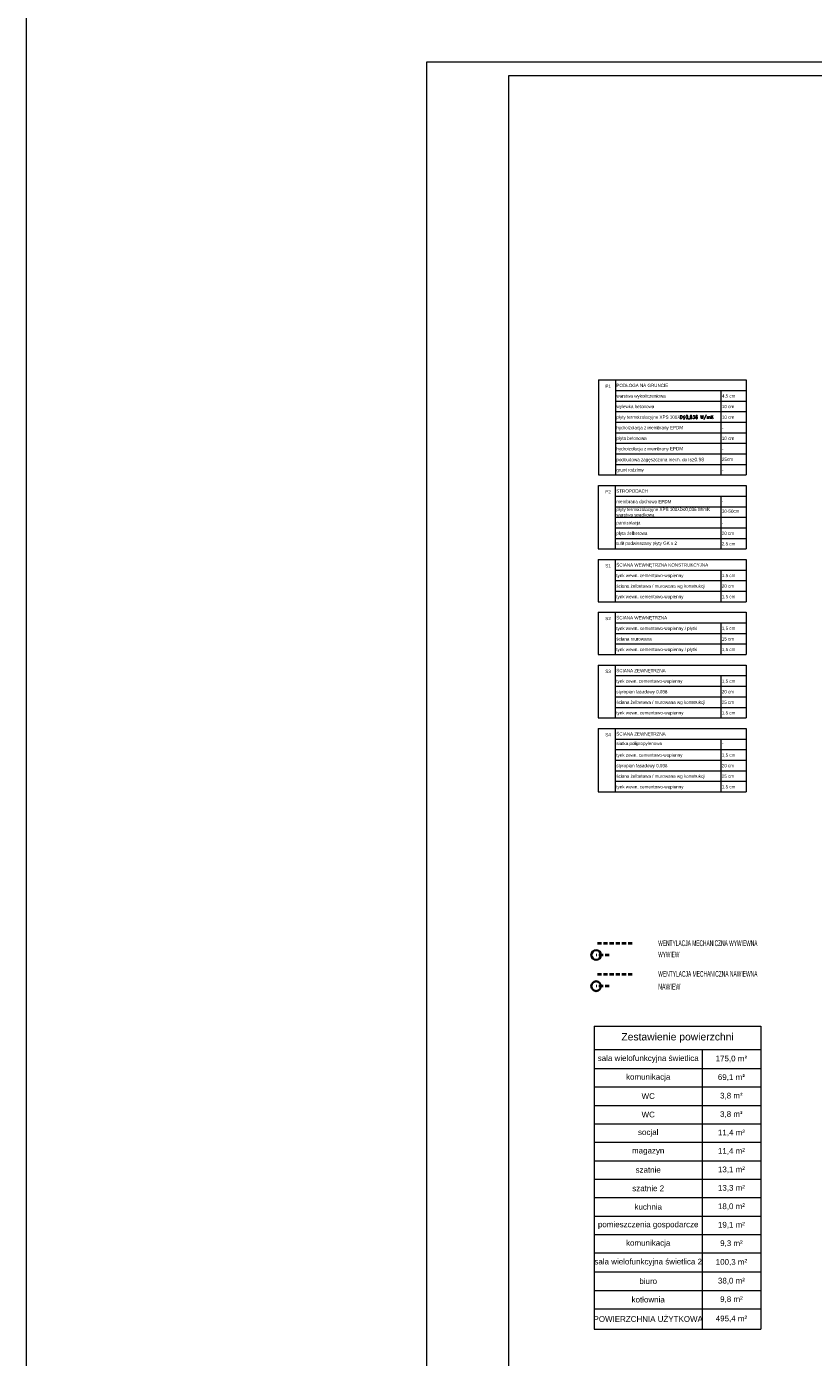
# Model space of a CAD drawing. Header units: millimetres. Extents: x -115268 to 140687, y -37779 to 24471.
# Tile 152 of 256: x 75002 to 77440, y -17125 to -13000. Entities that reach past the tile are written whole.
import ezdxf
from ezdxf.enums import TextEntityAlignment as Align

# ---------------------------------------------------------------- set-up
doc = ezdxf.new("R2010")
doc.units = ezdxf.units.MM
doc.linetypes.add('DASHED', pattern=[19.05, 12.7, -6.35])
doc.layers.get('0').update_dxf_attribs({"lineweight": 9})
for name, color, linetype, lineweight in [('A_CIENKA', 7, 'Continuous', 9), ('A_HATCH', 8, 'Continuous', 9), ('A_KONSTRUKCJA', 3, 'Continuous', 25), ('\x9dciany', 7, 'Continuous', 9)]:
    doc.layers.add(name, color=color, linetype=linetype, lineweight=lineweight)
doc.layers.add('A_WYMIAR', color=253, linetype='Continuous', lineweight=5, transparency=0.2)
doc.styles.add('Arial', font='arial.ttf')
doc.styles.add('Arial CE', font='arial.ttf')

# ---------------------------------------------------------------- blocks, each defined once
blk = doc.blocks.new('*T181')
at = {"layer": 'A_CIENKA', "color": 0, "linetype": 'ByBlock', "lineweight": -2, "ltscale": 0.5, "transparency": 16777216}
for p, q in [((0, 0), (516, 0)), ((0, 0), (0, -939.2)), ((516, 0), (516, -939.2)), ((0, -72.4), (516, -72.4)), ((334, -72.4), (334, -939.2)), ((0, -131), (516, -131)), ((0, -188.2), (516, -188.2)), ((0, -245.4), (516, -245.4)), ((0, -302.6), (516, -302.6)), ((0, -359.8), (516, -359.8)), ((0, -416.9), (516, -416.9)), ((0, -474.1), (516, -474.1)), ((0, -531.3), (516, -531.3)), ((0, -588.5), (516, -588.5)), ((0, -645.7), (516, -645.7)), ((0, -702.9), (516, -702.9)), ((0, -761.8), (516, -761.8)), ((0, -819), (516, -819)), ((0, -876.2), (516, -876.2)), ((0, -939.2), (516, -939.2))]:
    blk.add_line(p, q, dxfattribs=at)
at = {"layer": 'A_CIENKA', "color": 0, "ltscale": 0.5, "transparency": 16777216, "attachment_point": 5, "style": 'Arial'}
for s, insert, char_height, width in [('Zestawienie powierzchni', (258, -36.2), 22.874, 504.547), ('sala wielofunkcyjna świetlica', (167, -101.7), 17.678, 322.595), ('175,0 m{\\fISOCPEUR|b0|i0|c0|p34;²}', (425, -101.7), 17.678, 170.515), ('komunikacja', (167, -159.6), 17.678, 322.595), ('69,1 m{\\fISOCPEUR|b0|i0|c0|p34;²}', (425, -159.6), 17.678, 170.515), ('WC', (167, -216.8), 17.68, 322.595), ('3,8 m{\\fISOCPEUR|b0|i0|c0|p34;²}', (425, -216.8), 17.678, 170.515), ('WC', (167, -274), 17.68, 322.595), ('3,8 m{\\fISOCPEUR|b0|i0|c0|p34;²}', (425, -274), 17.678, 170.515), ('socjal', (167, -331.2), 17.68, 322.595), ('11,4 m²', (425, -331.2), 17.68, 170.515), ('magazyn', (167, -388.3), 17.68, 322.595), ('11,4 m²', (425, -388.3), 17.68, 170.515), ('szatnie', (167, -445.5), 17.68, 322.595), ('13,1 m²', (425, -445.5), 17.68, 170.515), ('szatnie 2', (167, -502.7), 17.68, 322.595), ('13,3 m²', (425, -502.7), 17.68, 170.515), ('kuchnia', (167, -559.9), 17.68, 322.595), ('18,0 m²', (425, -559.9), 17.68, 170.515), ('pomieszczenia gospodarcze', (167, -617.1), 17.678, 322.595), ('19,1 m²', (425, -617.1), 17.68, 170.515), ('9,3 m²', (425, -674.3), 17.68, 170.515), ('komunikacja', (167, -674.3), 17.678, 322.595), ('sala wielofunkcyjna świetlica 2 ', (167, -732.3), 17.678, 322.595), ('100,3 m²', (425, -732.3), 17.68, 170.515), ('biuro', (167, -790.4), 17.68, 322.595), ('38,0 m²', (425, -790.4), 17.68, 170.515), ('kotłownia', (167, -847.6), 17.68, 322.595), ('9,8 m²', (425, -847.6), 17.68, 170.515), ('POWIERZCHNIA UŻYTKOWA', (167, -907.7), 17.678, 322.595), ('495,4 m²', (425, -907.7), 17.68, 170.515)]:
    blk.add_mtext(s, dxfattribs=dict(at, insert=insert, char_height=char_height, width=width))

msp = doc.modelspace()

# ---------------------------------------------------------------- linework, layer by layer
at = {"layer": 'A_CIENKA', "color": 1}
msp.add_lwpolyline([(76241.76855, -13109.67311), (82181.76855, -13109.67311), (82181.76855, -17310.10169), (76241.76855, -17310.10169), (76241.76855, -13109.67311)], dxfattribs=at)
at = {"layer": 'A_CIENKA'}
msp.add_lwpolyline([(76496.33997, -13152.10169), (82133.42001, -13152.10169), (82133.42001, -17267.67311), (76496.33997, -17267.67311)], close=True, dxfattribs=at)
at = {"layer": 'A_HATCH'}
for p, q in [((76773.70362, -14095.46999), (76773.70362, -14390.10192)), ((76773.70362, -14095.46999), (77232.3135, -14095.46999)), ((76826.42735, -14095.46999), (76826.42735, -14390.10192)), ((77232.3135, -14095.46999), (77232.3135, -14390.10192)), ((76826.42735, -14128.20687), (77232.3135, -14128.20687)), ((77153.4406, -14128.20687), (77153.4406, -14390.10192)), ((76826.42735, -14160.94375), (77232.3135, -14160.94375)), ((76826.42735, -14193.68063), (77232.3135, -14193.68063)), ((76826.42735, -14226.41751), (77232.3135, -14226.41751)), ((76826.42735, -14226.41751), (77232.3135, -14226.41751)), ((76826.42735, -14259.15439), (77232.3135, -14259.15439)), ((76826.42735, -14291.89127), (77232.3135, -14291.89127)), ((76826.42735, -14324.62816), (77232.3135, -14324.62816)), ((76773.70362, -14390.10192), (77232.3135, -14390.10192)), ((76826.42735, -14357.36504), (77232.3135, -14357.36504)), ((76773.3095, -14422.8388), (76773.3095, -14619.26008)), ((76773.70362, -14422.8388), (77232.3135, -14422.8388)), ((76826.03323, -14422.8388), (76826.03323, -14619.26008)), ((77231.91937, -14422.8388), (77231.91937, -14619.26008)), ((76826.03323, -14455.57568), (77231.91937, -14455.57568)), ((77153.04648, -14455.57568), (77153.04648, -14619.26008)), ((76826.03323, -14488.31256), (77231.91937, -14488.31256)), ((76826.03323, -14521.04944), (77231.91937, -14521.04944)), ((76826.03323, -14553.78632), (77231.91937, -14553.78632)), ((76826.03323, -14586.5232), (77231.91937, -14586.5232)), ((76773.3095, -14619.26008), (77231.91937, -14619.26008)), ((76773.3095, -14651.99696), (77231.91937, -14651.99696)), ((76773.3095, -14651.99696), (76773.3095, -14782.94448)), ((76826.03323, -14651.99696), (76826.03323, -14782.94448)), ((77231.91937, -14651.99696), (77231.91937, -14782.94448)), ((76826.03323, -14684.73384), (77231.91937, -14684.73384)), ((76826.03323, -14717.47072), (77231.91937, -14717.47072)), ((77153.04648, -14684.73384), (77153.04648, -14782.94448)), ((76826.03323, -14750.2076), (77231.91937, -14750.2076)), ((76773.3095, -14782.94448), (77231.91937, -14782.94448)), ((76773.3095, -14782.94448), (77231.91937, -14782.94448)), ((76773.3095, -14815.68136), (77231.91937, -14815.68136)), ((76773.3095, -14815.68136), (76773.3095, -14946.62889)), ((76826.03323, -14815.68136), (76826.03323, -14946.62889)), ((76826.03323, -14848.41824), (77231.91937, -14848.41824)), ((77153.04648, -14848.41824), (77153.04648, -14946.62889)), ((77231.91937, -14815.68136), (77231.91937, -14946.62889)), ((76826.03323, -14881.15512), (77231.91937, -14881.15512)), ((76826.03323, -14913.89201), (77231.91937, -14913.89201)), ((76773.3095, -14946.62889), (77231.91937, -14946.62889)), ((76773.3095, -14946.62889), (77231.91937, -14946.62889)), ((76773.3095, -14979.36577), (76773.3095, -15143.05017)), ((76773.3095, -14979.36577), (77231.91937, -14979.36577)), ((76826.03323, -14979.36577), (76826.03323, -15143.05017)), ((76826.03323, -14979.36577), (77231.91937, -14979.36577)), ((76826.03323, -15012.10265), (77231.91937, -15012.10265)), ((77153.04648, -15012.10265), (77153.04648, -15143.05017)), ((77231.91937, -14979.36577), (77231.91937, -15143.05017)), ((76826.03323, -15044.83953), (77231.91937, -15044.83953)), ((76826.03323, -15077.57641), (77231.91937, -15077.57641)), ((76826.03323, -15110.31329), (77231.91937, -15110.31329)), ((76773.3095, -15143.05017), (77231.91937, -15143.05017)), ((76773.3095, -15175.78705), (76773.3095, -15372.20833)), ((76773.3095, -15175.78705), (77231.91937, -15175.78705)), ((76826.03323, -15175.78705), (76826.03323, -15372.20833)), ((77231.91937, -15175.78705), (77231.91937, -15372.20833)), ((76826.03323, -15208.52393), (77231.91937, -15208.52393)), ((77153.04648, -15208.52393), (77153.04648, -15372.20833)), ((76826.03323, -15241.26081), (77231.91937, -15241.26081)), ((76826.03323, -15273.99769), (77231.91937, -15273.99769)), ((76826.03323, -15306.73457), (77231.91937, -15306.73457)), ((76826.03323, -15339.47145), (77231.91937, -15339.47145)), ((76773.3095, -15372.20833), (77231.91937, -15372.20833))]:
    msp.add_line(p, q, dxfattribs=at)
at = {"layer": 'A_KONSTRUKCJA', "color": 5, "linetype": 'DASHED', "lineweight": 40}
for p, q in [((76878.52722, -15842.24845), (76764.42915, -15842.24845)), ((76807.35873, -15878.07492), (76766.92867, -15878.07492))]:
    msp.add_line(p, q, dxfattribs=at)
at = {"layer": 'A_KONSTRUKCJA', "color": 1, "linetype": 'DASHED', "lineweight": 40}
for p, q in [((76878.52722, -15938.7298), (76764.42915, -15938.7298)), ((76807.35873, -15974.55627), (76766.92867, -15974.55627))]:
    msp.add_line(p, q, dxfattribs=at)
at = {"layer": 'A_WYMIAR', "ltscale": 0.5}
msp.add_lwpolyline([(75001.66638, -8273.99488), (84775.72609, -8273.99488), (84775.72609, -19207.16521), (75001.66638, -19207.16521)], close=True, dxfattribs=at)
at = {"layer": 'A_WYMIAR', "color": 5, "lineweight": 35}
msp.add_circle((76766.92867, -15878.07492), 15, dxfattribs=at)
at = {"layer": 'A_WYMIAR', "color": 1, "lineweight": 35}
msp.add_circle((76766.92867, -15974.55627), 15, dxfattribs=at)

# ---------------------------------------------------------------- block references
msp.add_blockref('*T181', (76761.25645, -16098.61864))

# ---------------------------------------------------------------- texts
at = {"layer": 'A_HATCH', "char_height": 10, "attachment_point": 1, "style": 'Arial'}
for s, heights, insert in [('PODŁOGA NA GRUNCIE', [0], (76829.75183, -14107.49818)), ('P1', [0], (76795.61165, -14109.88337)), ('warstwa wykończeniowa ', [0], (76829.75183, -14140.23506)), ('4,5 cm', [0], (77156.76509, -14140.23506)), ('wylewka betonowa ', [0], (76829.75183, -14172.97194)), ('10 cm', [0], (77156.76509, -14172.97194)), ('płyty termoizolacyjne XPS 100λ{\\Fromans|c238;D\\Fromans|c0;≤\\Fromans|c238;0,036 W/mK}', [0], (76829.75183, -14205.70882)), ('10 cm', [0], (77156.76509, -14205.70882)), ('hydroizolacja z membrany EPDM', [0], (76829.75183, -14238.4457)), ('płyta betonowa', [0], (76829.75183, -14271.18258)), ('-', [0], (77156.76509, -14238.4457)), ('10 cm', [0], (77156.76509, -14271.18258)), ('hydroizolacja z membrany EPDM', [0], (76829.83673, -14303.77559)), ('-', [0], (77156.84998, -14303.77559)), ('podbudowa zagęszczona mech. do Is{\\H1.08333x;≥0.98}', [0], (76829.75183, -14336.65634)), ('25cm', [0], (77156.76509, -14336.65634)), ('grunt rodzimy', [0], (76829.75183, -14369.39322)), ('-', [0], (77156.76509, -14369.39322)), ('STROPODACH', [0], (76829.35771, -14434.86698)), ('P2', [9.22219], (76795.21753, -14437.25218)), ('membrana dachowa EPDM', [0], (76829.35771, -14467.60386)), ('-', [0], (77156.37097, -14467.60386)), ('płyty termoizolacyjne XPS 100λD≤0,036 W/mK\\Pwarstwa spadkowa', [0], (76829.72266, -14491.82543)), ('30-50cm', [0], (77156.73591, -14497.33682)), ('paroizolacja', [0], (76829.35771, -14533.07762)), ('-', [0], (77156.37097, -14533.07762)), ('sufit podwieszany płyty GK x 2', [0], (76827.80385, -14596.6236)), ('płyta żelbetowa', [0], (76829.35771, -14565.8145)), ('20 cm', [0], (77156.37097, -14565.8145)), ('2,5 cm', [0], (77156.37097, -14598.55138)), ('S1', [0], (76795.21753, -14666.41034)), ('ŚCIANA WEWNĘTRZNA KONSTRUKCYJNA', [0], (76829.35771, -14664.02515)), ('tynk wewn. cementowo-wapienny', [0], (76829.35771, -14696.76203)), ('1,5 cm', [0], (77156.37097, -14696.76203)), ('tynk wewn. cementowo-wapienny', [0], (76829.35771, -14762.23579)), ('ściana żelbetowa / murowana wg konstrukcji', [0], (76829.35771, -14729.49891)), ('20 cm', [0], (77156.37097, -14729.49891)), ('1,5 cm', [0], (77156.37097, -14762.23579)), ('S2', [0], (76795.21753, -14830.09474)), ('ŚCIANA WEWNĘTRZNA', [0], (76829.35771, -14827.70955)), ('tynk wewn. cementowo-wapienny / płytki', [0], (76829.35771, -14860.44643)), ('1,5 cm', [0], (77156.37097, -14860.44643)), ('tynk wewn. cementowo-wapienny / płytki', [0], (76829.35771, -14925.92019)), ('ściana murowana', [0], (76829.35771, -14893.18331)), ('15 cm', [0], (77156.37097, -14893.18331)), ('1,5 cm', [0], (77156.37097, -14925.92019)), ('S3', [0], (76795.21753, -14993.77915)), ('ŚCIANA ZEWNĘTRZNA', [0], (76829.35771, -14991.39395)), ('tynk zewn. cementowo-wapienny', [0], (76829.35771, -15024.13083)), ('1,5 cm', [0], (77156.37097, -15024.13083)), ('styropian fasadowy 0,038', [0], (76829.35771, -15056.86771)), ('\\pxt22;ściana żelbetowa / murowana wg konstrukcji', [10.34106], (76829.35771, -15089.60459)), ('20 cm', [0], (77156.37097, -15056.86771)), ('25 cm', [0], (77156.37097, -15089.60459)), ('tynk wewn. cementowo-wapienny', [0], (76829.35771, -15122.34147)), ('1,5 cm', [0], (77156.37097, -15122.34147)), ('S4', [0], (76795.21753, -15190.20043)), ('siatka polipropylenowa', [0], (76829.77919, -15217.31449)), ('ŚCIANA ZEWNĘTRZNA', [0], (76829.35771, -15187.81523)), ('tynk zewn. cementowo-wapienny', [0], (76829.35771, -15253.289)), ('-', [0], (77156.79244, -15217.31449)), ('1,5 cm', [0], (77156.37097, -15253.289)), ('styropian fasadowy 0,038', [0], (76829.35771, -15286.02588)), ('20 cm', [0], (77156.37097, -15286.02588)), ('\\pxt22;ściana żelbetowa / murowana wg konstrukcji', [10.34106], (76829.35771, -15318.76276)), ('25 cm', [0], (77156.37097, -15318.76276)), ('tynk wewn. cementowo-wapienny', [0], (76829.35771, -15351.49964)), ('1,5 cm', [0], (77156.37097, -15351.49964))]:
    msp.add_mtext_dynamic_manual_height_columns(s, width=473.6976626, gutter_width=1.25, heights=heights, dxfattribs=dict(at, insert=insert))
at = {"layer": '\x9dciany', "color": 7, "linetype": 'Continuous', "lineweight": 35, "style": 'Arial CE'}
for s, width, p, p2 in [('WENTYLACJA MECHANICZNA WYWIEWNA', 0.598201, (76959.35855, -15850.42891), (77266.91855, -15850.42891)), ('WYWIEW                                                           ', 0.587028, (76959.35855, -15885.62406), (77266.91855, -15885.62406))]:
    msp.add_text(s, height=18, dxfattribs=dict(at, width=width)).set_placement(p, p2, align=Align.FIT)
for s, width, p, p2 in [('WENTYLACJA MECHANICZNA NAWIEWNA', 0.604757, (76959.35855, -15945.51583), (77266.91855, -15945.51583)), ('NAWIEW                                                     ', 0.645544, (76959.35855, -15985.05603), (77266.91855, -15985.05603))]:
    msp.add_text(s, height=18, rotation=360, dxfattribs=dict(at, width=width)).set_placement(p, p2, align=Align.FIT)

doc.saveas('drawing.dxf')
